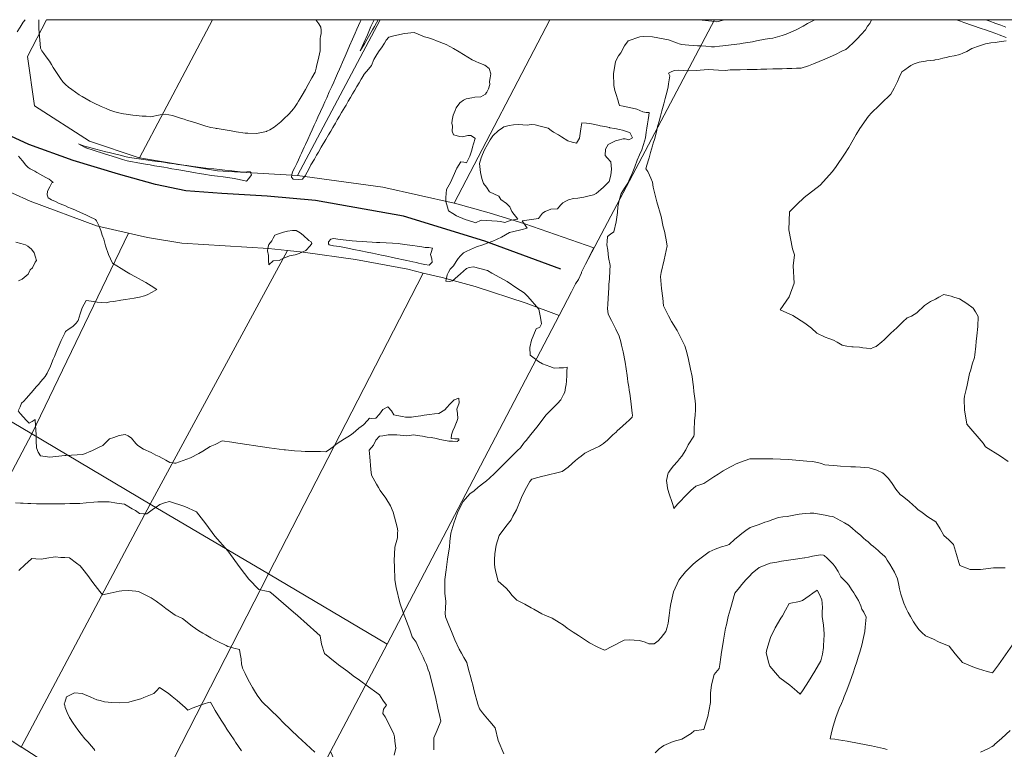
# Model space of a CAD drawing. Header units: inches. Extents: x 11351264 to 11356330, y 6702313 to 6706468.
# Tile 79 of 160: x 11352467 to 11353182, y 6705939 to 6706468. Entities that reach past the tile are written whole.
import ezdxf

# ---------------------------------------------------------------- set-up
doc = ezdxf.new("R2010")
doc.units = ezdxf.units.IN
doc.header["$MEASUREMENT"] = 0
doc.layers.add('Shumate_Contours_clip1', color=7, linetype='Continuous', lineweight=0)
doc.layers.add('Shumate_Parcels_clip1', color=7, linetype='Continuous', lineweight=0)
doc.layers.add('Shumate_Streets_clip1', color=7, linetype='Continuous')

msp = doc.modelspace()

# ---------------------------------------------------------------- linework, layer by layer
at = {"layer": 'Shumate_Contours_clip1'}
for points, elevation in [([(11352471.24, 6706468.13), (11352469.93, 6706466.37), (11352467.56, 6706462.7), (11352465.51, 6706459.42)], 1414), ([(11352682.25, 6706468.13), (11352684.32, 6706465.01), (11352685.85, 6706462.62), (11352686.19, 6706460.44), (11352686.05, 6706458.23), (11352685.75, 6706455.98), (11352685.45, 6706454.43), (11352685.51, 6706453.67), (11352685.49, 6706450.35), (11352685.47, 6706447.97), (11352685.35, 6706445.44), (11352684.99, 6706443.37), (11352683.86, 6706439.07), (11352683.03, 6706435.29), (11352682.62, 6706432.96), (11352681.79, 6706429.98), (11352679.43, 6706425.9), (11352676.72, 6706421.11), (11352674.75, 6706417.55), (11352672.38, 6706413.25), (11352670.91, 6706410.83), (11352669.79, 6706409.06), (11352668.7, 6706407.3), (11352666.82, 6706404.52), (11352665.98, 6706403.41), (11352662.79, 6706399.88), (11352658.85, 6706395.96), (11352656.83, 6706393.93), (11352652.11, 6706390.2), (11352648.8, 6706388.28), (11352646.73, 6706387.15), (11352646.43, 6706387.07), (11352644.14, 6706386.61), (11352639.22, 6706385.63), (11352632.94, 6706385.69), (11352630.87, 6706385.85), (11352624.36, 6706386.83), (11352620.75, 6706387.5), (11352616.5, 6706388.25), (11352610.69, 6706389.1), (11352609.91, 6706389.23), (11352609.18, 6706389.35), (11352606.11, 6706389.91), (11352602.47, 6706390.85), (11352598.78, 6706392.08), (11352595.09, 6706393.29), (11352591.07, 6706394.42), (11352589.11, 6706395.03), (11352586.59, 6706395.9), (11352583.98, 6706396.71), (11352578.15, 6706398.53), (11352572.83, 6706399.54), (11352569.37, 6706398.99), (11352566.73, 6706398.5), (11352564.59, 6706398.15), (11352562.18, 6706397.75), (11352559.14, 6706398.02), (11352556.19, 6706398.24), (11352551.73, 6706398.66), (11352549.38, 6706398.9), (11352544.6, 6706399.51), (11352542.55, 6706399.87), (11352538.07, 6706400.84), (11352535.63, 6706401.55), (11352532.63, 6706402.37), (11352530.08, 6706403.58), (11352526.47, 6706405.05), (11352520.8, 6706407.89), (11352518.46, 6706409.04), (11352512.53, 6706412.51), (11352510.57, 6706413.66), (11352505.22, 6706417.4), (11352502.84, 6706419.12), (11352500.54, 6706421.04), (11352500, 6706421.61), (11352498.72, 6706422.95), (11352496.84, 6706425.44), (11352493.48, 6706430.52), (11352491.7, 6706433.45), (11352490.47, 6706435.54), (11352488.9, 6706437.93), (11352486.56, 6706441.18), (11352484.8, 6706443.59), (11352483.45, 6706445.65), (11352482.38, 6706447.44), (11352482.1, 6706450.64), (11352481.89, 6706453.25), (11352481.66, 6706455.9), (11352481.38, 6706459.14), (11352481.22, 6706461.15), (11352481.23, 6706466.95), (11352481.25, 6706468.13)], 1414), ([(11352715.05, 6706468.13), (11352714.37, 6706466.55), (11352712.11, 6706461.32), (11352710.84, 6706458.41), (11352708.92, 6706453.97), (11352706.78, 6706449.05), (11352704.97, 6706444.93), (11352703.56, 6706441.7), (11352701.66, 6706437.36), (11352700.37, 6706434.43), (11352699.41, 6706432.26), (11352698.01, 6706429.05), (11352696.52, 6706425.67), (11352695.22, 6706422.75), (11352693.86, 6706419.73), (11352692.02, 6706415.7), (11352690.13, 6706411.53), (11352688.82, 6706408.64), (11352687.47, 6706405.64), (11352685.62, 6706401.58), (11352683.74, 6706397.42), (11352682.44, 6706394.54), (11352681.11, 6706391.59), (11352679.61, 6706388.25), (11352678.22, 6706385.15), (11352676.41, 6706381.16), (11352674.78, 6706377.6), (11352673.83, 6706375.53), (11352672.87, 6706373.45), (11352671.91, 6706371.37), (11352670.97, 6706369.31), (11352670.96, 6706369.29), (11352669.7, 6706366.49), (11352668.47, 6706363.69), (11352667.04, 6706360.83), (11352665.29, 6706357.71), (11352664.88, 6706355.51), (11352664.6, 6706353.76), (11352665.76, 6706352.41), (11352669.38, 6706352.11), (11352672.66, 6706352.49), (11352673.15, 6706353.23), (11352674.53, 6706354.92), (11352676.04, 6706357.45), (11352677.36, 6706360.1), (11352678.73, 6706362.71), (11352681.18, 6706366.89), (11352682.83, 6706369.71), (11352684.15, 6706371.98), (11352686.21, 6706375.51), (11352689.6, 6706381.3), (11352691.47, 6706384.52), (11352693.05, 6706387.22), (11352694.64, 6706389.92), (11352696.43, 6706392.99), (11352697.82, 6706395.37), (11352699.4, 6706398.07), (11352700.98, 6706400.77), (11352703.23, 6706404.62), (11352704.16, 6706406.2), (11352705.74, 6706408.9), (11352707.32, 6706411.59), (11352708.9, 6706414.29), (11352710.01, 6706416.19), (11352710.48, 6706417), (11352712.06, 6706419.69), (11352713.64, 6706422.39), (11352715.22, 6706425.08), (11352716.76, 6706427.71), (11352716.8, 6706427.77), (11352717.35, 6706428.71), (11352720.57, 6706432.18), (11352722.74, 6706434.82), (11352724.41, 6706439.28), (11352726.56, 6706442.89), (11352728.18, 6706445.42), (11352729.91, 6706447.76), (11352732.16, 6706451.12), (11352733.4, 6706453.18), (11352735.15, 6706455.53), (11352737.99, 6706456.21), (11352740.97, 6706456.78), (11352746.55, 6706458.12), (11352753.66, 6706458.75), (11352761.09, 6706455.58), (11352764.06, 6706454.87), (11352767.74, 6706453.64), (11352769.91, 6706452.82), (11352776.78, 6706450.06), (11352782.23, 6706447.28), (11352786.38, 6706444.91), (11352795.68, 6706438.99), (11352798.32, 6706437.74), (11352800.52, 6706436.77), (11352804.99, 6706435.17), (11352808.13, 6706432.69), (11352809.31, 6706428.9), (11352808.74, 6706426.04), (11352808.43, 6706423.3), (11352808.44, 6706421.07), (11352807.49, 6706418.06), (11352806.5, 6706415.63), (11352806.06, 6706415.28), (11352805.32, 6706413.97), (11352802.01, 6706412.11), (11352797.68, 6706411.79), (11352795.4, 6706411.49), (11352791.48, 6706410.59), (11352789.52, 6706409.77), (11352786.89, 6706407.7), (11352784.24, 6706404.16), (11352783.43, 6706402.16), (11352782, 6706398.95), (11352781.21, 6706395.13), (11352781.04, 6706393.06), (11352781.56, 6706390.8), (11352781.22, 6706387.31), (11352782.28, 6706384.58), (11352786.71, 6706383.35), (11352788.71, 6706383.05), (11352792.56, 6706384.01), (11352794.68, 6706384), (11352797.53, 6706382.49), (11352797.87, 6706382.03), (11352796.71, 6706377.94), (11352795.93, 6706375.73), (11352795.39, 6706373.56), (11352793.95, 6706369.17), (11352791.65, 6706364.24), (11352789.63, 6706364.63), (11352787.5, 6706364.86), (11352784.55, 6706360.35), (11352781.98, 6706354.45), (11352780.11, 6706350), (11352777.19, 6706344.96), (11352776.58, 6706339.12), (11352776.71, 6706336.23), (11352777.78, 6706332.03), (11352778.44, 6706329.32), (11352781.8, 6706327.48), (11352784.47, 6706325.87), (11352790.58, 6706323.22), (11352796.17, 6706321.37), (11352798.25, 6706320.62), (11352802.33, 6706322.64), (11352813.98, 6706321.98), (11352816.21, 6706321.64), (11352819.35, 6706320.84), (11352824.16, 6706322.58), (11352829, 6706323.4), (11352824.42, 6706328.98), (11352822.98, 6706332.33), (11352820.61, 6706334.8), (11352816.57, 6706337.75), (11352814.99, 6706340.17), (11352808.32, 6706343.27), (11352806.21, 6706346.59), (11352803.87, 6706349.26), (11352802.72, 6706352.79), (11352801.75, 6706357.28), (11352801.13, 6706363.84), (11352802.26, 6706367.82), (11352803.33, 6706370.37), (11352804.61, 6706373.65), (11352806.95, 6706377.54), (11352808.91, 6706380.9), (11352810.67, 6706383.88), (11352814.79, 6706387.69), (11352816.77, 6706388.97), (11352818.72, 6706390.35), (11352822.48, 6706391.4), (11352825.71, 6706391.89), (11352829.39, 6706391.99), (11352835.57, 6706391.7), (11352838.61, 6706391.98), (11352841.42, 6706391.9), (11352846.18, 6706390.72), (11352850.86, 6706389.51), (11352853.09, 6706387.83), (11352854.75, 6706386.44), (11352858.42, 6706384.6), (11352860.56, 6706383.23), (11352865.19, 6706380.18), (11352868.28, 6706379.14), (11352871.51, 6706378.46), (11352873.68, 6706382.05), (11352874.03, 6706385.54), (11352874.51, 6706389), (11352875.45, 6706393.19), (11352878.79, 6706392.99), (11352881.1, 6706392.74), (11352884.68, 6706392.02), (11352887.93, 6706391.36), (11352888.61, 6706391.22), (11352892.11, 6706390.51), (11352895.48, 6706389.83), (11352895.75, 6706389.77), (11352899.2, 6706389.07), (11352902.59, 6706388.38), (11352904.95, 6706387.9), (11352909.31, 6706386.57), (11352910.19, 6706386.22), (11352912.06, 6706382.47), (11352909.5, 6706380.97), (11352906.73, 6706381.71), (11352905.65, 6706381.61), (11352905.36, 6706381.66), (11352901.72, 6706380.72), (11352899.76, 6706380.22), (11352897.83, 6706379.35), (11352894.37, 6706377.53), (11352892.44, 6706374.14), (11352892.25, 6706369.51), (11352893.81, 6706367.89), (11352896.39, 6706364.94), (11352896.98, 6706359.58), (11352896.46, 6706355.19), (11352895.3, 6706350.69), (11352893.34, 6706348.84), (11352891.14, 6706346.5), (11352889.25, 6706344.88), (11352887.32, 6706343.39), (11352885.69, 6706342.08), (11352883.86, 6706340.94), (11352880.7, 6706340.34), (11352876.83, 6706339.32), (11352872.52, 6706338.72), (11352869.25, 6706338.43), (11352865.55, 6706337.52), (11352863.84, 6706336.45), (11352861.43, 6706335.15), (11352859.96, 6706333.55), (11352857.56, 6706330.98), (11352852.82, 6706330.52), (11352848.67, 6706328.82), (11352846.76, 6706327.82), (11352844, 6706323.78), (11352831.96, 6706322.2), (11352835.56, 6706316.85), (11352831.95, 6706315.9), (11352829.98, 6706315.47), (11352822.84, 6706313.58), (11352817.07, 6706310.21), (11352810.73, 6706307.31), (11352806.61, 6706305.95), (11352803.45, 6706304.72), (11352798.99, 6706303.32), (11352794.58, 6706301.33), (11352791.41, 6706299.82), (11352789.55, 6706298.93), (11352787.18, 6706296.69), (11352785.48, 6706294.78), (11352784.01, 6706292.73), (11352782.09, 6706289.46), (11352779.84, 6706287.18), (11352778.46, 6706284.8), (11352777.58, 6706282.95), (11352776.66, 6706278.37), (11352779.14, 6706278.22), (11352781.35, 6706278.68), (11352787.37, 6706283.66), (11352791.52, 6706287.69), (11352793.59, 6706288.33), (11352796.78, 6706288.83), (11352806.85, 6706286.06), (11352810.02, 6706284.2), (11352821.03, 6706278.24), (11352828.28, 6706273.37), (11352833.4, 6706269.97), (11352836.25, 6706267.27), (11352844.03, 6706257.96), (11352845.25, 6706251.97), (11352846.02, 6706247.31), (11352844.89, 6706244.89), (11352842.13, 6706243.69), (11352838.89, 6706235.49), (11352837.56, 6706230.27), (11352837.89, 6706224.64), (11352839.71, 6706223.21), (11352843.82, 6706220), (11352846.83, 6706218.37), (11352852.07, 6706216.52), (11352855.29, 6706215.33), (11352858.93, 6706215.51), (11352862.08, 6706215.48), (11352864.81, 6706216.05), (11352864.53, 6706212.78), (11352864.49, 6706210.07), (11352864.24, 6706205.89), (11352864.02, 6706203.51), (11352863.59, 6706201.27), (11352863.11, 6706197.94), (11352861.97, 6706196.11), (11352860.04, 6706192.38), (11352857.77, 6706189.51), (11352853.22, 6706185.21), (11352850.07, 6706182.02), (11352849.16, 6706181.09), (11352845.82, 6706176.55), (11352842.73, 6706172.36), (11352838.37, 6706167.12), (11352834.94, 6706162.83), (11352833.8, 6706161.55), (11352832.98, 6706160.47), (11352830.7, 6706157.42), (11352828.62, 6706155.54), (11352826.22, 6706153.19), (11352823.05, 6706149.99), (11352820.94, 6706147.79), (11352817.54, 6706144.39), (11352811.95, 6706138.85), (11352808.28, 6706135.49), (11352806.13, 6706133.54), (11352804.32, 6706132.08), (11352800.05, 6706128.86), (11352797.08, 6706126.2), (11352794.15, 6706124.16), (11352789.14, 6706118.57), (11352785.4, 6706111.08), (11352783.71, 6706106.25), (11352782.41, 6706102.83), (11352780.37, 6706095.47), (11352779.62, 6706089.5), (11352779.18, 6706085.56), (11352777.82, 6706076.55), (11352776.76, 6706068.83), (11352775.98, 6706061.92), (11352775.9, 6706059.82), (11352775.9, 6706052.05), (11352776.72, 6706045.97), (11352776.43, 6706040.87), (11352776.12, 6706037.55), (11352776.42, 6706034.68), (11352778.83, 6706028.83), (11352780.75, 6706024.18), (11352783.18, 6706018.13), (11352786.28, 6706011.26), (11352787.94, 6706008.32), (11352789.61, 6706005.4), (11352791.78, 6706001.63), (11352792.41, 6705999.53), (11352793.66, 6705994.78), (11352794.37, 6705992.46), (11352795.45, 6705987.9), (11352796.2, 6705985.46), (11352797.19, 6705981.02), (11352797.99, 6705978.48), (11352799.12, 6705974.15), (11352799.92, 6705971.45), (11352801.06, 6705968.14), (11352803.2, 6705965.17), (11352806.88, 6705960.88), (11352808.47, 6705958.88), (11352812.48, 6705954.24), (11352814.72, 6705944.95), (11352818.83, 6705935.49)], 1412), ([(11352724.54, 6706468.13), (11352723.24, 6706465.21), (11352722.3, 6706463.09), (11352719.7, 6706457.24), (11352717.1, 6706451.39), (11352714.5, 6706445.54), (11352717.47, 6706450.63), (11352720.44, 6706455.72), (11352723.4, 6706460.83), (11352724.8, 6706463.24), (11352726.37, 6706465.95), (11352727.53, 6706468.04), (11352727.58, 6706468.13)], 1410), ([(11353044.48, 6706468.13), (11353042.5, 6706467.04), (11353039.22, 6706465.27), (11353035.94, 6706463.49), (11353030.98, 6706460.88), (11353023.69, 6706457.59), (11353020.71, 6706456.74), (11353014.1, 6706454.82), (11353011.73, 6706454.48), (11353008.49, 6706454.04), (11353002.11, 6706452.7), (11352999.15, 6706452.17), (11352992.53, 6706451.08), (11352990.14, 6706450.67), (11352983.84, 6706449.87), (11352977.73, 6706449.06), (11352975.26, 6706448.86), (11352971.66, 6706448.38), (11352969.42, 6706448.54), (11352965.43, 6706448.82), (11352962.17, 6706449.04), (11352959.19, 6706449.27), (11352952.95, 6706449.72), (11352947.68, 6706450.07), (11352947, 6706450.36), (11352946.09, 6706450.68), (11352944.68, 6706451.17), (11352938.34, 6706453.57), (11352934.44, 6706454.3), (11352926.64, 6706455.74), (11352920.08, 6706455.86), (11352917.49, 6706455.74), (11352909.06, 6706452.69), (11352906.22, 6706449.07), (11352903.59, 6706444.12), (11352902.04, 6706441.93), (11352899.75, 6706437.88), (11352899.05, 6706433.17), (11352898.43, 6706429.14), (11352898.49, 6706420.32), (11352899.23, 6706416.66), (11352900.28, 6706413.77), (11352901.37, 6706409.99), (11352902.27, 6706407.42), (11352902.79, 6706405.91), (11352905.35, 6706405.41), (11352908.74, 6706404.72), (11352912.04, 6706403.97), (11352915.27, 6706403.17), (11352919.72, 6706401.25), (11352922.15, 6706400.82), (11352924.26, 6706400.72), (11352923.97, 6706398.52), (11352923.54, 6706395.48), (11352923.09, 6706392.45), (11352922.6, 6706389.42), (11352922.12, 6706386.39), (11352921.54, 6706382.43), (11352920.11, 6706377.65), (11352918.81, 6706373.57), (11352917.2, 6706369.99), (11352915.58, 6706366.25), (11352913.8, 6706361.43), (11352911.91, 6706356.52), (11352910.26, 6706352.93), (11352908.76, 6706349.42), (11352906.43, 6706345.81), (11352903.95, 6706341.99), (11352902.38, 6706336.99), (11352902.04, 6706334.81), (11352901.56, 6706332.31), (11352901.33, 6706328.27), (11352900.29, 6706321.33), (11352898.54, 6706314.17), (11352896.21, 6706312.39), (11352894.02, 6706310.84), (11352893.69, 6706307.17), (11352893.5, 6706304.65), (11352894.14, 6706300.83), (11352894.74, 6706295.44), (11352895.97, 6706289.84), (11352895.78, 6706286.03), (11352895.32, 6706280.09), (11352895.05, 6706275.98), (11352894.93, 6706273.49), (11352894.52, 6706265.96), (11352894.3, 6706261.53), (11352894.08, 6706258.6), (11352894.42, 6706254.38), (11352896.84, 6706249.9), (11352899.95, 6706243.44), (11352902.5, 6706238.49), (11352903.56, 6706234.44), (11352904.2, 6706231.87), (11352905.39, 6706226.99), (11352906.88, 6706219.5), (11352907.55, 6706214.78), (11352908.19, 6706210.04), (11352908.5, 6706207.77), (11352908.85, 6706205.31), (11352909.35, 6706201.67), (11352909.68, 6706199.31), (11352910.07, 6706196.75), (11352910.87, 6706191.28), (11352911.46, 6706186.98), (11352911.99, 6706182.52), (11352912.02, 6706181.07), (11352911.91, 6706179.73), (11352909.36, 6706177.38), (11352907.71, 6706175.86), (11352904.76, 6706173.15), (11352900.96, 6706169.69), (11352900.16, 6706168.91), (11352897.81, 6706166.75), (11352896.07, 6706165.15), (11352893.69, 6706162.8), (11352891.66, 6706161.01), (11352890.97, 6706160.46), (11352888.15, 6706158.76), (11352884.62, 6706156.99), (11352880.95, 6706155.31), (11352877.55, 6706153.46), (11352874.88, 6706151.42), (11352873.25, 6706150.09), (11352870.76, 6706148.14), (11352868.43, 6706146.04), (11352865.3, 6706143.39), (11352861.03, 6706140.38), (11352855.29, 6706138.81), (11352853, 6706138.21), (11352849.25, 6706137.47), (11352845.99, 6706136.57), (11352843.49, 6706135.9), (11352839.01, 6706134.67), (11352837.65, 6706132.98), (11352835.12, 6706128.75), (11352832.1, 6706122.67), (11352831.03, 6706120.3), (11352827.82, 6706112.46), (11352825.28, 6706107.76), (11352824.08, 6706105.07), (11352820.06, 6706100.26), (11352815.23, 6706093.89), (11352813.16, 6706086.76), (11352812.12, 6706080.59), (11352811.95, 6706076.29), (11352812.01, 6706073.22), (11352812.25, 6706070.67), (11352813.16, 6706066.21), (11352814.61, 6706060.65), (11352820.32, 6706055.5), (11352822.28, 6706053.54), (11352824.71, 6706050.21), (11352828.2, 6706046.95), (11352833.88, 6706044), (11352838.58, 6706041.44), (11352840.42, 6706040.36), (11352846.3, 6706037.06), (11352848.39, 6706036.12), (11352853.89, 6706033.93), (11352858.85, 6706030.61), (11352862, 6706028.66), (11352864.8, 6706026.64), (11352869.15, 6706023.57), (11352872.96, 6706021.34), (11352881.01, 6706015.89), (11352886.4, 6706013.1), (11352890.04, 6706011.35), (11352892, 6706010.68), (11352897.08, 6706013.33), (11352906.05, 6706017.98), (11352909.59, 6706018.19), (11352913.37, 6706017.79), (11352917.17, 6706017.73), (11352921.27, 6706016.52), (11352924.08, 6706015.31), (11352927.95, 6706015.26), (11352930.84, 6706017.32), (11352932.94, 6706019.87), (11352936.36, 6706024.07), (11352937.18, 6706027.19), (11352937.95, 6706030.11), (11352938.72, 6706035.73), (11352939.57, 6706041.54), (11352939.91, 6706044.14), (11352941.85, 6706052.83), (11352945.78, 6706061.34), (11352945.99, 6706061.67), (11352946.53, 6706062.25), (11352950.65, 6706067.41), (11352954.48, 6706071.27), (11352956.15, 6706073.05), (11352959.09, 6706075.42), (11352961.87, 6706077.68), (11352967.66, 6706082.01), (11352972.17, 6706083.93), (11352976.74, 6706085.54), (11352980.43, 6706086.65), (11352982.4, 6706087.24), (11352986.48, 6706091.18), (11352988.47, 6706092.85), (11352991.43, 6706095.23), (11352994.4, 6706097.54), (11352997.42, 6706099.67), (11353004.06, 6706101.81), (11353008.28, 6706103.44), (11353010.25, 6706104.06), (11353013.16, 6706105.16), (11353018.08, 6706106.77), (11353021.26, 6706107.25), (11353024.29, 6706107.61), (11353029.25, 6706108.68), (11353033.03, 6706109.35), (11353037.33, 6706109.77), (11353041.02, 6706109.92), (11353043.74, 6706109.98), (11353047.82, 6706109.37), (11353051.89, 6706108.57), (11353055.18, 6706107.91), (11353057.45, 6706107.49), (11353057.97, 6706107.39), (11353060.66, 6706105.94), (11353063.35, 6706104.49), (11353066.03, 6706103.01), (11353068.41, 6706101.61), (11353068.61, 6706101.49), (11353071.66, 6706099.23), (11353074.28, 6706096.84), (11353077.52, 6706093.95), (11353079.82, 6706091.96), (11353081.49, 6706090.54), (11353083.14, 6706089.11), (11353085.42, 6706087.15), (11353087.08, 6706085.73), (11353088.73, 6706084.3), (11353090.32, 6706082.92), (11353091.93, 6706081.55), (11353095.07, 6706078.9), (11353095.68, 6706078), (11353097.05, 6706075.8), (11353098.79, 6706072.92), (11353100.51, 6706070.01), (11353102.32, 6706067.26), (11353104.55, 6706062.36), (11353105.44, 6706057.89), (11353105.96, 6706055.18), (11353106.88, 6706051.35), (11353107.64, 6706049.04), (11353109.06, 6706044.72), (11353110.76, 6706040.94), (11353112.13, 6706038.02), (11353113.86, 6706034.99), (11353116.03, 6706031.2), (11353117.56, 6706028.98), (11353120.06, 6706025.55), (11353122.21, 6706023.53), (11353124.69, 6706021.07), (11353130.72, 6706018.55), (11353134.26, 6706016.65), (11353141.9, 6706013.61), (11353146.28, 6706007.9), (11353151.59, 6706001.58), (11353160.31, 6705997.98), (11353163.17, 6705997.08), (11353169.62, 6705995.03), (11353173.43, 6705994.13), (11353177.68, 6706000.06), (11353187.86, 6706014.38)], 1410), ([(11353085.59, 6706468.13), (11353084.3, 6706465.28), (11353082.73, 6706463.37), (11353081.32, 6706460.66), (11353078.12, 6706457.39), (11353075.22, 6706454.27), (11353072.79, 6706451.71), (11353068.72, 6706447.98), (11353067.07, 6706446.54), (11353064.18, 6706445.17), (11353059.44, 6706442.75), (11353051.83, 6706439.45), (11353043.52, 6706436.02), (11353039.78, 6706434.6), (11353034.64, 6706433.03), (11353031.2, 6706432.97), (11353027.76, 6706432.8), (11353024.03, 6706432.73), (11353020.86, 6706432.58), (11353016.85, 6706432.51), (11353013.97, 6706432.36), (11353009.68, 6706432.29), (11353005.17, 6706432.22), (11353002.5, 6706432.09), (11352997.73, 6706432.01), (11352995.33, 6706431.92), (11352990.33, 6706431.84), (11352988.16, 6706431.77), (11352982.95, 6706431.7), (11352979.52, 6706431.38), (11352974.47, 6706431.62), (11352971.03, 6706431.8), (11352967.61, 6706432), (11352964.06, 6706431.67), (11352961.33, 6706431.42), (11352958.52, 6706431.26), (11352952.58, 6706431.12), (11352949.22, 6706431.23), (11352945.78, 6706431.55), (11352942.51, 6706431.38), (11352940.6, 6706430.64), (11352938.32, 6706429.28), (11352939.2, 6706427.42), (11352938.29, 6706421.66), (11352937.89, 6706419.34), (11352937.17, 6706416.16), (11352935.85, 6706410.87), (11352934.82, 6706407), (11352933.47, 6706401.91), (11352932.42, 6706398.21), (11352931.38, 6706394.51), (11352930.29, 6706390.6), (11352929.69, 6706387.78), (11352929.35, 6706386.01), (11352928.73, 6706383.82), (11352928, 6706381.27), (11352927.21, 6706378.49), (11352926.62, 6706376.51), (11352925.24, 6706371.75), (11352924.13, 6706367.87), (11352923.9, 6706367.25), (11352922.62, 6706362.64), (11352921.86, 6706359.88), (11352923.13, 6706358.07), (11352924.41, 6706355.38), (11352925.42, 6706353.21), (11352926.62, 6706350.33), (11352927.21, 6706346.62), (11352929.69, 6706335.9), (11352932.94, 6706325.3), (11352934.42, 6706317.76), (11352935.29, 6706314.62), (11352936.22, 6706309.58), (11352937.4, 6706303.95), (11352935.05, 6706293.96), (11352933.01, 6706284.65), (11352932.49, 6706281.73), (11352933.1, 6706273.06), (11352934.05, 6706265.93), (11352934.73, 6706260.47), (11352938.27, 6706253.26), (11352940.32, 6706249.23), (11352944.57, 6706242.52), (11352947.06, 6706237.71), (11352950.08, 6706231.44), (11352951, 6706228.41), (11352951.81, 6706225.67), (11352952.82, 6706221.53), (11352954.3, 6706214.62), (11352955.36, 6706209.13), (11352955.87, 6706205.12), (11352956.38, 6706201.61), (11352956.74, 6706198.42), (11352957.23, 6706194.91), (11352957.63, 6706191.53), (11352957.8, 6706188.86), (11352957.75, 6706185.25), (11352957.52, 6706180.95), (11352957.24, 6706177.32), (11352957.14, 6706175.05), (11352957, 6706172.09), (11352956.81, 6706167.18), (11352956.75, 6706165.94), (11352955.21, 6706163.71), (11352953.98, 6706161.86), (11352952.63, 6706159.5), (11352950.93, 6706155.91), (11352947.93, 6706151.32), (11352946.23, 6706149.36), (11352944.7, 6706147.43), (11352941.89, 6706144.35), (11352939.51, 6706141.31), (11352938.39, 6706139.75), (11352938.15, 6706139.41), (11352937.94, 6706139.21), (11352936.77, 6706133.61), (11352937.17, 6706130.26), (11352937.64, 6706128.13), (11352938.61, 6706124.78), (11352939.29, 6706122.68), (11352940.31, 6706119.17), (11352941.53, 6706115.6), (11352942.06, 6706113.52), (11352945.08, 6706116.9), (11352947.62, 6706119.53), (11352949.35, 6706121.31), (11352951.07, 6706123.09), (11352954.55, 6706126.51), (11352958.1, 6706129.5), (11352964, 6706131.48), (11352968.98, 6706135.02), (11352971.18, 6706136.5), (11352974.21, 6706138.37), (11352978.04, 6706140.77), (11352982.71, 6706143.4), (11352984.6, 6706144.34), (11352987.35, 6706145.83), (11352990.53, 6706147.01), (11352997.19, 6706149.41), (11353005.34, 6706149.46), (11353011.27, 6706149.56), (11353013.94, 6706149.44), (11353025.17, 6706148.94), (11353027.93, 6706148.69), (11353038.54, 6706147.78), (11353042.6, 6706147.45), (11353046.67, 6706146.71), (11353049.07, 6706145.97), (11353051.68, 6706145.07), (11353060.63, 6706144.34), (11353063.07, 6706144.18), (11353070.64, 6706143.67), (11353073.96, 6706143.6), (11353077.67, 6706143.43), (11353083.95, 6706142.92), (11353089.47, 6706141.24), (11353093.66, 6706139.2), (11353093.94, 6706139.11), (11353094.14, 6706139.01), (11353094.54, 6706138.58), (11353097.65, 6706135.51), (11353099.31, 6706133.17), (11353100.58, 6706131.53), (11353103.24, 6706127.45), (11353106.41, 6706123.57), (11353108.09, 6706122.32), (11353110.18, 6706120.73), (11353113.04, 6706118.61), (11353115.7, 6706116.05), (11353117.81, 6706114.17), (11353119.32, 6706112.71), (11353122.39, 6706110.5), (11353126.45, 6706107.43), (11353132.23, 6706103.62), (11353135.33, 6706098.76), (11353138.18, 6706093.8), (11353141.69, 6706090.59), (11353145, 6706087.32), (11353147.29, 6706079.92), (11353149.01, 6706074.25), (11353149.72, 6706071.99), (11353157.27, 6706069.11), (11353164.68, 6706069.2), (11353174.2, 6706070.26), (11353178.94, 6706070.27), (11353182.7, 6706070.27)], 1408), ([(11352979.45, 6706468.13), (11352977.95, 6706467.71), (11352973.45, 6706466.64), (11352969.82, 6706466.95), (11352967.23, 6706467.21), (11352962.76, 6706467.67), (11352961.89, 6706468.13)], 1412), ([(11353147.29, 6706468.13), (11353150.09, 6706467.13), (11353152.7, 6706466.2), (11353159.01, 6706463.96), (11353165.32, 6706461.73), (11353168.26, 6706460.7), (11353171.64, 6706459.51), (11353175.77, 6706458.05), (11353178.34, 6706457.1), (11353183.28, 6706455.14)], 1406), ([(11353168.52, 6706468.13), (11353170.86, 6706467.26), (11353175.78, 6706465.43), (11353179.46, 6706464.06), (11353183.22, 6706462.66)], 1404), ([(11353183.26, 6706452.69), (11353178.33, 6706452.04), (11353175.43, 6706451.69), (11353172.25, 6706451.25), (11353168.43, 6706450.63), (11353163.9, 6706449.13), (11353158.5, 6706447.17), (11353154.86, 6706445.09), (11353151.96, 6706443.86), (11353149.81, 6706442.76), (11353145.63, 6706441.88), (11353142.56, 6706441.44), (11353139.73, 6706440.69), (11353137.43, 6706440.11), (11353134.04, 6706439.32), (11353131.73, 6706438.88), (11353131.22, 6706438.8), (11353130.83, 6706438.73), (11353128.52, 6706438.46), (11353125.81, 6706438.16), (11353124.74, 6706438.15), (11353120.09, 6706437.3), (11353116.45, 6706436.21), (11353114.18, 6706434.8), (11353112.37, 6706433.68), (11353109.8, 6706431.86), (11353107.7, 6706430.27), (11353105.68, 6706426.21), (11353104.54, 6706423.32), (11353102.03, 6706418.36), (11353099.55, 6706414.09), (11353092.7, 6706407.26), (11353091.11, 6706405.9), (11353085.66, 6706400.58), (11353083.31, 6706398.16), (11353077.2, 6706389.19), (11353074.54, 6706384.86), (11353069.14, 6706375.43), (11353065.98, 6706370.52), (11353060, 6706361.52), (11353057.37, 6706357.91), (11353048.41, 6706348.04), (11353036.69, 6706339.11), (11353031.41, 6706334.11), (11353026.11, 6706328.8), (11353025.63, 6706315.58), (11353028.23, 6706301.93), (11353029.68, 6706297.49), (11353028.64, 6706289.4), (11353029.55, 6706276.85), (11353025.89, 6706266.98), (11353019.41, 6706257.46), (11353028.5, 6706253.37), (11353037.28, 6706247.98), (11353041.97, 6706244.27), (11353045.97, 6706240.71), (11353051.98, 6706237.65), (11353054.73, 6706236.78), (11353057.93, 6706235.54), (11353060.64, 6706234.14), (11353064.24, 6706231.99), (11353067.71, 6706231.16), (11353071.22, 6706230.65), (11353072.38, 6706230.8), (11353076.91, 6706230.41), (11353079.4, 6706230.03), (11353081.89, 6706229.73), (11353085.03, 6706229.38), (11353086.91, 6706230.15), (11353088.94, 6706230.97), (11353093.08, 6706234.34), (11353094.89, 6706235.76), (11353099.67, 6706240.63), (11353104.03, 6706244.56), (11353105.6, 6706246.14), (11353108.44, 6706248.79), (11353111.5, 6706251.7), (11353114.56, 6706253.09), (11353118.42, 6706255.36), (11353120.35, 6706257.23), (11353122.17, 6706258.89), (11353124.19, 6706260.7), (11353126.2, 6706262.06), (11353128.4, 6706263.67), (11353132.07, 6706265.44), (11353134.57, 6706266.79), (11353138.18, 6706268.6), (11353141.16, 6706267.99), (11353143.43, 6706267.44), (11353145.35, 6706266.83), (11353149.51, 6706265.57), (11353154.9, 6706262.12), (11353159.31, 6706258.71), (11353160.99, 6706256.15), (11353163.06, 6706252.83), (11353162.72, 6706245.47), (11353162.07, 6706238.62), (11353161.66, 6706234.69), (11353161.31, 6706231.17), (11353160.61, 6706224.95), (11353160.45, 6706222.93), (11353158.72, 6706218.14), (11353157.7, 6706214), (11353156.83, 6706211.27), (11353155.76, 6706206.57), (11353154.94, 6706203), (11353154.23, 6706199.74), (11353153.16, 6706194.99), (11353152.81, 6706192.83), (11353153.18, 6706184.9), (11353154.86, 6706174.62), (11353166.55, 6706160.88), (11353168.45, 6706158.08), (11353179.14, 6706151.49), (11353184.89, 6706147.63)], 1406), ([(11352466.44, 6706369.17), (11352467.71, 6706367.59), (11352469.25, 6706365.74), (11352471.83, 6706362.62), (11352473.35, 6706360.77), (11352474.9, 6706360.01), (11352478.33, 6706358.27), (11352479.7, 6706357.18), (11352480.16, 6706356.95), (11352484.05, 6706354.83), (11352486.35, 6706353.6), (11352488.67, 6706352.4), (11352490.01, 6706351.48), (11352491.57, 6706350.04), (11352490.58, 6706349.67), (11352489.15, 6706346.83), (11352487.58, 6706343.68), (11352487.36, 6706341.1), (11352487.9, 6706338.82), (11352490.43, 6706337.38), (11352493.18, 6706336.12), (11352495.48, 6706335.08), (11352498.55, 6706333.8), (11352500, 6706333.19), (11352502.35, 6706332.2), (11352505.02, 6706331.02), (11352507.69, 6706329.85), (11352511.37, 6706328.23), (11352513.24, 6706327.46), (11352515.84, 6706326.28), (11352517.7, 6706325.42), (11352522.43, 6706323.25), (11352523.07, 6706322.13), (11352524.71, 6706318.89), (11352526.12, 6706315.15), (11352527.23, 6706311.79), (11352528.35, 6706308.81), (11352529.52, 6706304.09), (11352531.86, 6706297.83), (11352534.59, 6706291.48), (11352540.87, 6706287.57), (11352544.82, 6706285.26), (11352547.35, 6706283.78), (11352551.29, 6706281.59), (11352554.01, 6706280.09), (11352555.73, 6706279.06), (11352558.77, 6706277.46), (11352562.82, 6706274.96), (11352566.86, 6706272.44), (11352563.42, 6706270.37), (11352559.93, 6706268.46), (11352557.97, 6706267.85), (11352554.29, 6706266.67), (11352550.29, 6706265.96), (11352544.17, 6706265.02), (11352540.83, 6706264.52), (11352535.63, 6706263.57), (11352532.78, 6706263.28), (11352530.05, 6706262.69), (11352526.8, 6706262.84), (11352523.57, 6706263.21), (11352521.17, 6706263.53), (11352515.57, 6706264.27), (11352512.55, 6706258.95), (11352511.23, 6706254.75), (11352510.44, 6706252.32), (11352509.63, 6706249.9), (11352508.19, 6706247.79), (11352505.82, 6706245.42), (11352503.21, 6706243.68), (11352500.6, 6706241.89), (11352500, 6706240.64), (11352497.4, 6706235.23), (11352495.31, 6706230.35), (11352494.4, 6706228.54), (11352492.45, 6706223.77), (11352491.61, 6706221.87), (11352489.69, 6706216.81), (11352487.2, 6706211.68), (11352485.76, 6706209.23), (11352484.29, 6706207.51), (11352482.37, 6706205.33), (11352481.15, 6706203.65), (11352479.57, 6706201.83), (11352475.61, 6706197.32), (11352472.06, 6706193.24), (11352470.2, 6706191.42), (11352468.64, 6706189.75), (11352467.61, 6706187.15), (11352466.33, 6706184.71)], 1414), ([(11352464.56, 6706306.79), (11352468.11, 6706305.71), (11352471.63, 6706304.72), (11352473.33, 6706303.79), (11352475.97, 6706301.7), (11352477.83, 6706298.84), (11352478.71, 6706295.88), (11352479.5, 6706293.39), (11352478.44, 6706292.2), (11352476.55, 6706288.17), (11352474.9, 6706286.7), (11352473.34, 6706283.36), (11352469.05, 6706279.83), (11352466.45, 6706278.62)], 1416), ([(11352466.1, 6706184.34), (11352467.75, 6706182.46), (11352470.07, 6706179.76), (11352472.01, 6706177.57), (11352474.09, 6706175.45), (11352476.44, 6706176.65), (11352478.64, 6706177.89), (11352478.82, 6706173.35), (11352478.92, 6706170.83), (11352479.16, 6706166.56), (11352479.14, 6706162.43), (11352479.58, 6706157.45), (11352480.7, 6706154.32), (11352482.46, 6706151.58), (11352485.75, 6706151.13), (11352489.29, 6706150.75), (11352500, 6706151.86), (11352500.9, 6706151.95), (11352513.21, 6706152.6), (11352520.22, 6706155.53), (11352523.95, 6706157.49), (11352527.55, 6706159.05), (11352532.61, 6706163.88), (11352535.63, 6706164.94), (11352539.53, 6706166.27), (11352543.91, 6706167.14), (11352546.03, 6706166.12), (11352548.36, 6706164.55), (11352551.62, 6706160.69), (11352553.11, 6706159.23), (11352557.22, 6706156.35), (11352562.84, 6706153.99), (11352566.03, 6706152.19), (11352568.46, 6706151.25), (11352573.38, 6706148.39), (11352576.33, 6706146.84), (11352578.58, 6706146.52), (11352579.68, 6706146.38), (11352580.75, 6706146.27), (11352588.68, 6706149.1), (11352591.26, 6706150.09), (11352597.24, 6706153.39), (11352600.23, 6706154.95), (11352605.67, 6706158.35), (11352609.16, 6706159.84), (11352614.26, 6706162.49), (11352621.31, 6706161.48), (11352625.63, 6706160.8), (11352633.92, 6706159.63), (11352636.99, 6706159.15), (11352648.35, 6706157.55), (11352659.24, 6706156.04), (11352660.22, 6706155.95), (11352666.86, 6706155.26), (11352671.73, 6706155.13), (11352674.4, 6706154.89), (11352677.98, 6706154.81), (11352682.01, 6706154.75), (11352685.7, 6706154.84), (11352689.6, 6706154.51), (11352691.44, 6706155.7), (11352694.84, 6706158.04), (11352697.12, 6706160.14), (11352700.36, 6706162.33), (11352703.03, 6706163.98), (11352705.53, 6706165.42), (11352708.19, 6706167.22), (11352711, 6706169.48), (11352713.46, 6706171.72), (11352716.75, 6706174.24), (11352719.76, 6706177.18), (11352721.33, 6706178.88), (11352722.69, 6706178.7), (11352725.78, 6706179.08), (11352728.47, 6706181.96), (11352730.89, 6706185.24), (11352734.48, 6706187.1), (11352734.86, 6706187.02), (11352737.26, 6706184.31), (11352738.76, 6706181.47), (11352741.1, 6706180.83), (11352745.08, 6706180.13), (11352747.23, 6706179.69), (11352751.64, 6706179.81), (11352754.62, 6706180.1), (11352758.52, 6706180.63), (11352760.89, 6706181.08), (11352764.68, 6706181.68), (11352768.47, 6706182.16), (11352771.51, 6706182.31), (11352775.99, 6706185), (11352777.24, 6706186.8), (11352779.46, 6706189.08), (11352782.7, 6706192.2), (11352786.07, 6706193.47), (11352786.39, 6706189.99), (11352784.68, 6706185.47), (11352785.09, 6706182.34), (11352785.45, 6706178.68), (11352784.41, 6706175.86), (11352784.33, 6706175.66), (11352784.22, 6706175.5), (11352783.04, 6706172.82), (11352781.78, 6706169.79), (11352780.79, 6706166.85), (11352780.58, 6706164.17), (11352783.14, 6706163.92), (11352785.34, 6706163.89), (11352785.94, 6706163.85), (11352786.05, 6706162.96), (11352784.79, 6706162.09), (11352781.53, 6706162.19), (11352778.86, 6706162.2), (11352776.45, 6706162.8), (11352772.27, 6706163.58), (11352769.95, 6706164.1), (11352765.98, 6706164.84), (11352762.98, 6706165.24), (11352759.64, 6706165.86), (11352755.81, 6706166.33), (11352753.28, 6706166.78), (11352748.41, 6706166.18), (11352741.02, 6706166.94), (11352734.86, 6706166.9), (11352730.84, 6706166.19), (11352728.59, 6706165.98), (11352725.78, 6706162.89), (11352724.14, 6706159.32), (11352720.92, 6706155.64), (11352721.47, 6706151.02), (11352722.2, 6706141.82), (11352722.74, 6706137.59), (11352726.23, 6706131.14), (11352727.66, 6706128.62), (11352729.01, 6706126.52), (11352733.02, 6706120.97), (11352736.56, 6706115.39), (11352738.28, 6706110.64), (11352741.19, 6706099.77), (11352741.78, 6706097.3), (11352741.45, 6706095.69), (11352741.54, 6706094.45), (11352741.45, 6706092.11), (11352739.53, 6706085.24), (11352739, 6706075.41), (11352739.25, 6706071.35), (11352739.49, 6706061.7), (11352740.67, 6706056.1), (11352743.29, 6706044.86), (11352745.67, 6706037.94), (11352750.56, 6706025.27), (11352752.29, 6706020.37), (11352755.11, 6706016.32), (11352757.53, 6706010.86), (11352760.09, 6706005.59), (11352761.25, 6706003.05), (11352762.5, 6706000.13), (11352763.91, 6705996.38), (11352764.67, 6705994.08), (11352766.56, 6705987.22), (11352769.12, 6705976.77), (11352770.85, 6705968.53), (11352772.26, 6705962.48), (11352773.06, 6705959.17), (11352770.39, 6705952.44), (11352767.92, 6705947.06), (11352767.82, 6705940.97), (11352767.95, 6705938.25)], 1414), ([(11352464.3, 6706117.54), (11352467.77, 6706117.34), (11352469.9, 6706117.16), (11352473.31, 6706117.09), (11352475.41, 6706116.99), (11352479.41, 6706116.84), (11352485.84, 6706116.79), (11352488.46, 6706116.77), (11352496.28, 6706116.79), (11352500, 6706116.87), (11352503.67, 6706116.96), (11352510.95, 6706117.01), (11352515.57, 6706117.47), (11352521.02, 6706117.96), (11352523.99, 6706118.27), (11352532.34, 6706118.23), (11352537.92, 6706117.39), (11352543.29, 6706116.48), (11352548.94, 6706113.17), (11352551.35, 6706111.87), (11352554.37, 6706109.72), (11352557.14, 6706109.42), (11352559.66, 6706109.48), (11352564.47, 6706113.27), (11352566.28, 6706114.46), (11352569.05, 6706116.25), (11352572.33, 6706117.51), (11352576.13, 6706118.39), (11352587.11, 6706114.94), (11352595.7, 6706111.06), (11352602.42, 6706102.29), (11352609.02, 6706093.43), (11352618.5, 6706082.64), (11352627.32, 6706070.29), (11352633.64, 6706062.18), (11352640.8, 6706054.67), (11352645.14, 6706053.68), (11352648.96, 6706052.95), (11352651.63, 6706050.73), (11352666.01, 6706038.19), (11352668.96, 6706035.76), (11352682.95, 6706023.23), (11352685.46, 6706020.97), (11352686.43, 6706015.02), (11352688.49, 6706008.11), (11352692.32, 6706005.13), (11352698.82, 6706000), (11352705.56, 6705995.12), (11352709.42, 6705991.92), (11352713.92, 6705988.72), (11352720.58, 6705983.9), (11352726.51, 6705979.73), (11352728.46, 6705978.29), (11352730.8, 6705974.43), (11352733.63, 6705970.63), (11352731.28, 6705967.68), (11352730.83, 6705964.6), (11352732.5, 6705962.19), (11352735.62, 6705956.17), (11352738.76, 6705949.58), (11352739.31, 6705947.62), (11352739.58, 6705944.53), (11352740.27, 6705939.43), (11352739.18, 6705934.46)], 1416), ([(11352466.73, 6706068.45), (11352471.39, 6706072.8), (11352473.22, 6706074.39), (11352476.1, 6706077.12), (11352479.12, 6706076.9), (11352483.23, 6706076.67), (11352486.98, 6706077.29), (11352492.99, 6706078.36), (11352497.16, 6706077.96), (11352499.58, 6706077.77), (11352500, 6706077.74), (11352503.46, 6706077.52), (11352508.61, 6706073.82), (11352511.1, 6706071.87), (11352513.11, 6706069.44), (11352516.79, 6706064.88), (11352520.49, 6706059.6), (11352522.02, 6706057.59), (11352525.53, 6706053.24), (11352527.41, 6706050.75), (11352533.02, 6706052.06), (11352539.39, 6706053.33), (11352541.38, 6706053.64), (11352546.18, 6706053.99), (11352551.64, 6706053.4), (11352553.3, 6706053.23), (11352553.96, 6706052.93), (11352554.91, 6706052.5), (11352559.94, 6706050.15), (11352562.63, 6706048.63), (11352566.44, 6706046.05), (11352570.86, 6706042.7), (11352573.33, 6706040.8), (11352580.09, 6706035.95), (11352585.56, 6706033.65), (11352592.58, 6706027.91), (11352597.3, 6706024.73), (11352600.33, 6706022.87), (11352602.39, 6706021.62), (11352606.11, 6706019.52), (11352608.72, 6706018.03), (11352611.16, 6706016.83), (11352617.12, 6706013.89), (11352618.46, 6706013.36), (11352620.67, 6706012.67), (11352622.82, 6706012.12), (11352626.82, 6706011.09), (11352626.88, 6706011.07), (11352627.4, 6706007.88), (11352627.98, 6706004.41), (11352628.01, 6706004.19), (11352628.36, 6706000.57), (11352629.07, 6705997.48), (11352629.18, 6705997.17), (11352630.88, 6705993.74), (11352633.24, 6705988.97), (11352636.26, 6705983.51), (11352637.75, 6705980.98), (11352639.65, 6705977.91), (11352643.01, 6705973.46), (11352655.35, 6705961.6), (11352658.5, 6705958.12), (11352669.49, 6705947.73), (11352671.99, 6705945.3), (11352681.58, 6705936.5)], 1418), ([(11352928.64, 6705936.17), (11352931.5, 6705938.9), (11352934.98, 6705941.53), (11352941.58, 6705944.39), (11352947.97, 6705946.05), (11352954.78, 6705950.09), (11352956.83, 6705952.07), (11352963.82, 6705953.01), (11352966.69, 6705962.57), (11352967.44, 6705966.3), (11352968.75, 6705972.55), (11352968.79, 6705975.15), (11352968.67, 6705979.5), (11352969.49, 6705985.48), (11352971.51, 6705992.9), (11352975.01, 6705997.3), (11352975.49, 6706000.3), (11352976.31, 6706005.52), (11352976.8, 6706009.24), (11352977.16, 6706011.72), (11352978.18, 6706017.86), (11352979.71, 6706026.49), (11352980.31, 6706029.05), (11352981.61, 6706034.99), (11352982.91, 6706039.92), (11352983.9, 6706043.37), (11352985.8, 6706050.2), (11352986.32, 6706051.92), (11352989.79, 6706056.19), (11352991.52, 6706058.15), (11352994.37, 6706061.62), (11352996.94, 6706064.34), (11352999.07, 6706066.56), (11353003.99, 6706070.55), (11353011.96, 6706073.62), (11353016.77, 6706074.56), (11353020.26, 6706075.24), (11353028.68, 6706076.32), (11353036.9, 6706077.57), (11353037.02, 6706077.59), (11353037.14, 6706077.61), (11353037.29, 6706077.65), (11353039.92, 6706078.21), (11353042.81, 6706078.82), (11353045.69, 6706079.38), (11353048.58, 6706079.81), (11353050.73, 6706079.47), (11353051.3, 6706079.31), (11353053.43, 6706077.32), (11353056.15, 6706074.72), (11353057.68, 6706072.98), (11353059.18, 6706071.13), (11353061.51, 6706067.7), (11353063.36, 6706063.93), (11353065.49, 6706061.59), (11353067.69, 6706059.52), (11353069.05, 6706057.77), (11353071.09, 6706054.72), (11353072.79, 6706052.24), (11353073.82, 6706050.49), (11353076.26, 6706046.53), (11353077.79, 6706042.76), (11353078.59, 6706040.38), (11353080.13, 6706038.06), (11353081.72, 6706034.48), (11353081.01, 6706027.37), (11353080.68, 6706024.27), (11353079.69, 6706019.68), (11353078.59, 6706014.28), (11353077.15, 6706009.16), (11353076.02, 6706005.57), (11353074.87, 6706002.14), (11353073.54, 6705998.02), (11353072.32, 6705994.23), (11353070.13, 6705988.12), (11353067.71, 6705981.57), (11353065.84, 6705977.03), (11353065, 6705974.85), (11353063.74, 6705971.89), (11353062.04, 6705968.16), (11353059.74, 6705961.84), (11353057.77, 6705955.47), (11353056.6, 6705950.8), (11353055.49, 6705946.38), (11353059.09, 6705945.92), (11353061.6, 6705945.5), (11353067.82, 6705944.59), (11353076.72, 6705942.84), (11353085.55, 6705941.25), (11353094.23, 6705939.21), (11353097.03, 6705938.55)], 1412), ([(11352521.81, 6705937.77), (11352521.05, 6705938.99), (11352519.15, 6705941.12), (11352516.89, 6705943.77), (11352514.65, 6705946.23), (11352511.91, 6705949.61), (11352509.61, 6705952.79), (11352506.05, 6705957.57), (11352503.55, 6705961.85), (11352501.86, 6705965.44), (11352500.4, 6705969.03), (11352500, 6705970.36), (11352499.63, 6705971.61), (11352500, 6705972.71), (11352501.34, 6705976.71), (11352507.14, 6705979.58), (11352512.75, 6705979.07), (11352519.06, 6705976.4), (11352523.31, 6705974.61), (11352525.66, 6705974.07), (11352528.76, 6705973.1), (11352534.2, 6705972.71), (11352539.59, 6705972.45), (11352546.58, 6705972.92), (11352550.59, 6705974.18), (11352555.12, 6705975.38), (11352557.32, 6705976.15), (11352559.94, 6705977.16), (11352564.65, 6705979.04), (11352566.7, 6705981.13), (11352568.87, 6705983.59), (11352575.02, 6705979.33), (11352577.96, 6705976.92), (11352581.6, 6705974.14), (11352587.41, 6705968.99), (11352589.35, 6705967), (11352592.6, 6705968.51), (11352595.81, 6705969.75), (11352598.91, 6705970.91), (11352601.2, 6705971.71), (11352604.38, 6705972.67), (11352605.89, 6705972.76), (11352607.83, 6705969.42), (11352609.26, 6705966.93), (11352611.2, 6705963.58), (11352613.92, 6705959.2), (11352615.86, 6705956.12), (11352617.7, 6705953.17), (11352622.89, 6705945.5), (11352624.05, 6705943.83), (11352628.24, 6705937.61)], 1420), ([(11353164.62, 6705936.65), (11353170.52, 6705939.19), (11353173.23, 6705940.71), (11353174.28, 6705941.34), (11353174.85, 6705942.06), (11353180.24, 6705946.63), (11353186.18, 6705952.31)], 1412)]:
    msp.add_lwpolyline(points, dxfattribs=dict(at, elevation=elevation))
for points, elevation in [([(11352509.97, 6706378), (11352512.26, 6706376.8), (11352515.27, 6706375.22), (11352521.36, 6706373.28), (11352528.25, 6706371.07), (11352535.13, 6706368.86), (11352537.54, 6706368.06), (11352541.94, 6706366.65), (11352545.3, 6706365.7), (11352549.3, 6706365), (11352551.94, 6706364.52), (11352555.68, 6706363.87), (11352558.59, 6706363.34), (11352562.07, 6706362.73), (11352565.23, 6706362.16), (11352568.47, 6706361.59), (11352571.85, 6706361), (11352574.62, 6706360.53), (11352577.74, 6706359.98), (11352581.43, 6706359.35), (11352584.34, 6706358.84), (11352588.23, 6706358.17), (11352590.95, 6706357.69), (11352595.03, 6706356.99), (11352597.55, 6706356.55), (11352600.99, 6706355.98), (11352606.62, 6706355.16), (11352610.83, 6706354.57), (11352615.05, 6706353.98), (11352618.43, 6706353.73), (11352622.95, 6706352.94), (11352626.51, 6706352.06), (11352631.87, 6706350.92), (11352633.55, 6706352.81), (11352635.65, 6706355.6), (11352634.51, 6706357.89), (11352629.51, 6706357.51), (11352625.38, 6706357.93), (11352621.24, 6706358.36), (11352616.24, 6706358.88), (11352612.31, 6706359.37), (11352608.18, 6706359.81), (11352604.05, 6706360.25), (11352598.69, 6706360.8), (11352595.16, 6706361.28), (11352593.17, 6706361.56), (11352588.66, 6706362.21), (11352586.46, 6706362.52), (11352582.16, 6706363.14), (11352579.75, 6706363.48), (11352575.67, 6706364.06), (11352573.04, 6706364.43), (11352570.02, 6706364.87), (11352567.34, 6706365.24), (11352563.49, 6706365.79), (11352560.57, 6706366.2), (11352556.95, 6706366.72), (11352553.79, 6706367.17), (11352550.42, 6706367.65), (11352547.01, 6706368.12), (11352544.53, 6706368.61), (11352540.21, 6706369.71), (11352537.19, 6706370.45), (11352532.18, 6706371.72), (11352529.85, 6706372.29), (11352522.51, 6706374.15), (11352516.16, 6706375.77), (11352515.44, 6706375.94), (11352512.36, 6706377.1)], 1412), ([(11352647.3, 6706302.35), (11352647.15, 6706300.32), (11352647.99, 6706296.94), (11352648.02, 6706293.4), (11352648.13, 6706290.34), (11352651.21, 6706293.17), (11352655.67, 6706293.44), (11352657.93, 6706294.56), (11352663.07, 6706296.7), (11352667.2, 6706297.41), (11352670.11, 6706298.45), (11352672.8, 6706299.68), (11352674.89, 6706300.7), (11352678.1, 6706304.13), (11352679.39, 6706305.68), (11352678.79, 6706306.85), (11352677.22, 6706307.87), (11352673.11, 6706311.71), (11352670.88, 6706313.5), (11352668.06, 6706315.11), (11352665.37, 6706315.27), (11352661.59, 6706314.73), (11352658.75, 6706313.9), (11352655.97, 6706313), (11352652.52, 6706311.73), (11352651.35, 6706309.57), (11352650.33, 6706307.58), (11352648.26, 6706304.89)], 1412), ([(11352691.47, 6706305.58), (11352692.02, 6706304.82), (11352695.18, 6706304.06), (11352699.43, 6706303.48), (11352704.16, 6706302.59), (11352709.78, 6706301.46), (11352714.84, 6706300.4), (11352719.59, 6706299.4), (11352723.38, 6706298.61), (11352727.72, 6706297.69), (11352729.94, 6706297.23), (11352733.71, 6706296.44), (11352737.92, 6706295.56), (11352741.3, 6706294.85), (11352745.99, 6706293.87), (11352748.21, 6706293.41), (11352750.44, 6706292.94), (11352752.67, 6706292.48), (11352755.24, 6706291.94), (11352756.78, 6706291.43), (11352759.02, 6706290.96), (11352761.36, 6706290.57), (11352764.52, 6706290.11), (11352766.76, 6706292.2), (11352766.39, 6706294.67), (11352765.43, 6706297.72), (11352765.91, 6706299.22), (11352766.93, 6706302.38), (11352764.3, 6706302.72), (11352761.63, 6706302.76), (11352759.25, 6706303.18), (11352755.83, 6706303.67), (11352752.6, 6706304.2), (11352750.53, 6706304.54), (11352746.55, 6706305.08), (11352742.11, 6706305.7), (11352737.83, 6706306), (11352733.2, 6706306.31), (11352728.61, 6706306.43), (11352726.24, 6706306.53), (11352723.25, 6706306.63), (11352719.26, 6706306.89), (11352716.2, 6706307.12), (11352711.72, 6706307.44), (11352708.52, 6706307.64), (11352704.31, 6706308.08), (11352700.04, 6706308.62), (11352695.17, 6706309.27), (11352693.22, 6706308.84), (11352691.56, 6706306.85)], 1412), ([(11353009.21, 6706008.76), (11353009.57, 6706010.97), (11353011.27, 6706016.55), (11353012.3, 6706019.69), (11353015.7, 6706026.72), (11353019.88, 6706033.77), (11353021.04, 6706035.54), (11353023.22, 6706039.54), (11353025.88, 6706044.47), (11353033.43, 6706046.03), (11353035.44, 6706046.76), (11353040.35, 6706050.01), (11353043.09, 6706051.97), (11353046.28, 6706054.03), (11353047.79, 6706050.99), (11353049.55, 6706047.18), (11353049.89, 6706044.62), (11353050.07, 6706041.26), (11353049.83, 6706038.77), (11353049.75, 6706035.04), (11353050.2, 6706031.94), (11353050.66, 6706028.85), (11353051.02, 6706025.64), (11353051.21, 6706022.53), (11353051.21, 6706022.21), (11353051.11, 6706017.47), (11353050.82, 6706014.52), (11353050.7, 6706012.49), (11353050.03, 6706007.61), (11353048.88, 6706002.9), (11353044.57, 6705995.29), (11353039.96, 6705987.78), (11353035.93, 6705981.9), (11353033.79, 6705978.77), (11353031.3, 6705980.93), (11353026.4, 6705985.21), (11353019.16, 6705990.56), (11353017.36, 6705992.53), (11353011.71, 6705999.11), (11353010.99, 6706001.11)], 1414)]:
    msp.add_lwpolyline(points, close=True, dxfattribs=dict(at, elevation=elevation))
at = {"layer": 'Shumate_Parcels_clip1'}
for points in [[(11352554.33, 6706367.94), (11352554, 6706368), (11352518, 6706380), (11352478, 6706405.5), (11352473, 6706441.5), (11352486.85, 6706468.13), (11352607.21, 6706468.13)], [(11352668.94, 6706355), (11352611, 6706358.5), (11352554.33, 6706367.94), (11352607.21, 6706468.13), (11352729.02, 6706468.13)], [(11352782.77, 6706335.05), (11352731, 6706346.5), (11352669, 6706355), (11352668.94, 6706355), (11352729.02, 6706468.13), (11352852.06, 6706468.13)], [(11353722, 6706283.5), (11353693, 6706203.5), (11353661, 6706114.5), (11353544, 6706062.5), (11353451, 6706020.5), (11353401, 6705991.5), (11353279, 6705943.5), (11353184, 6705901), (11353089, 6705858.5), (11352986, 6705812.5), (11352887, 6705768), (11352790, 6705724.5), (11352693, 6705937), (11352734, 6706015), (11352858.81, 6706253.57), (11352867.79, 6706270.72), (11352870.18, 6706275.41), (11352870.7, 6706276.44), (11352873, 6706279.5), (11352875, 6706284.5), (11352875, 6706284.86), (11352877.96, 6706290.65), (11352971.59, 6706468.13), (11353228.73, 6706468.13)], [(11352877.96, 6706290.65), (11352884, 6706302.5), (11352834, 6706320), (11352808, 6706328), (11352783, 6706335), (11352782.77, 6706335.05), (11352852.06, 6706468.13), (11352971.59, 6706468.13)], [(11352546.29, 6706313.15), (11352476, 6706167.5), (11352359.21, 6706236.88), (11352414, 6706335.5), (11352426, 6706343), (11352449, 6706348), (11352475, 6706336.5), (11352523, 6706318.5)], [(11352661.63, 6706300.64), (11352562, 6706116.5), (11352476, 6706167.5), (11352546.29, 6706313.15), (11352560, 6706310), (11352585, 6706306), (11352648, 6706302)], [(11352760.25, 6706284.3), (11352648, 6706066), (11352562, 6706116.5), (11352661.63, 6706300.64), (11352673, 6706299.5), (11352711, 6706294), (11352749, 6706287)], [(11352858.81, 6706253.57), (11352734, 6706015), (11352648, 6706066), (11352760.25, 6706284.3), (11352774, 6706281), (11352798, 6706274.5), (11352835, 6706262.5)], [(11352476, 6706167.5), (11352400.67, 6706024.86), (11352386, 6706041), (11352343, 6706081), (11352321, 6706097.5), (11352304, 6706117.5), (11352312, 6706145), (11352318, 6706158), (11352359, 6706236.5), (11352359.21, 6706236.88)], [(11352562, 6706116.5), (11352468.49, 6705940.33), (11352452, 6705951), (11352428, 6705989.5), (11352411, 6706013.5), (11352400.67, 6706024.86), (11352476, 6706167.5)], [(11352648, 6706066), (11352569, 6705912), (11352513.9, 6705897.68), (11352501, 6705919.5), (11352469, 6705940), (11352468.49, 6705940.33), (11352562, 6706116.5)], [(11352734, 6706015), (11352693, 6705937), (11352609, 6705776), (11352505.66, 6705842.27), (11352506, 6705842.5), (11352511, 6705853), (11352517, 6705883), (11352514, 6705897.5), (11352513.9, 6705897.68), (11352569, 6705912), (11352648, 6706066)]]:
    msp.add_lwpolyline(points, close=True, dxfattribs=at)
at = {"layer": 'Shumate_Streets_clip1', "color": 4}
msp.add_lwpolyline([(11352860, 6706287), (11352805, 6706307.5), (11352746, 6706325.5), (11352682, 6706337), (11352647, 6706340), (11352614, 6706342), (11352588, 6706344), (11352566, 6706348.5), (11352539, 6706356), (11352506, 6706366), (11352474, 6706377.5), (11352448, 6706389.5), (11352420, 6706405.5)], dxfattribs=at)

doc.saveas('drawing.dxf')
